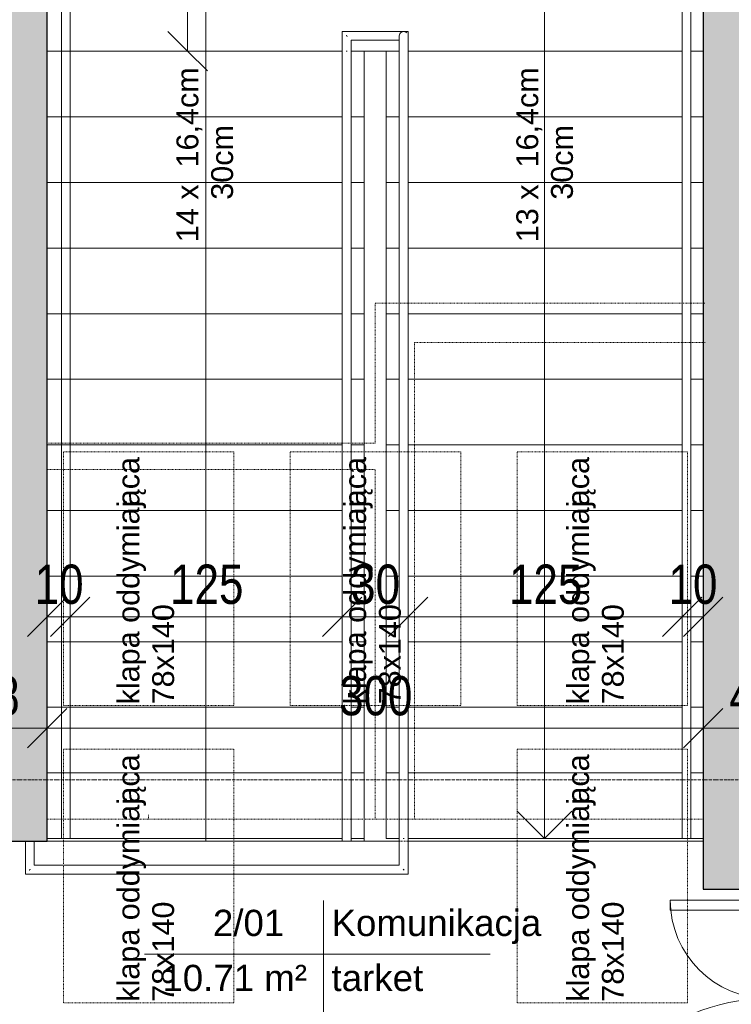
# Model space of a CAD drawing. Header units: centimetres. Extents: x 14827 to 20103, y -10807 to -8443.
# Tile 12 of 21: x 16482 to 16808, y -9471 to -9021. Entities that reach past the tile are written whole.
import ezdxf

# ---------------------------------------------------------------- set-up
doc = ezdxf.new("R2010")
doc.units = ezdxf.units.CM
for name, pattern in [('Aligning Line 1_8_', [0.635, 0.3175, -0.3175]), ('Kreska', [0.635, 0.3175, -0.3175]), ('Linia siatki', [0.9925, 0.47, -0.2175, 0.0875, -0.2175]), ('Ponad', [0.396875, 0.238125, -0.15875])]:
    doc.linetypes.add(name, pattern=pattern)
for name, color, linetype, lineweight in [('A-ANNO-DIMS', 211, 'Continuous', 9), ('A-ANNO-DIMS-100', 211, 'Continuous', 9), ('A-AREA', 32, 'Continuous', 9), ('A-AREA-IDEN', 2, 'Continuous', 9), ('A-DETL', 90, 'Continuous', 9), ('A-DETL-HDLN', 90, 'Kreska', 9), ('A-DETL-THIN', 151, 'Continuous', 9), ('A-DOOR', 31, 'Continuous', 9), ('A-DOOR-FRAM', 31, 'Continuous', 18), ('A-FLOR', 192, 'Continuous', 9), ('A-FLOR-HRAL', 11, 'Continuous', 9), ('A-WALL', 113, 'Continuous', 9), ('A-WALL-PATT', 111, 'Continuous', 25), ('G-ANNO-TEXT', 231, 'Continuous', 9), ('S-GRID', 1, 'Continuous', 9), ('S-STRS', 31, 'Continuous', 9), ('S-STRS-ANNO', 31, 'Continuous', 9)]:
    doc.layers.add(name, color=color, linetype=linetype, lineweight=lineweight)
doc.styles.add('Arial_1', font='arial.ttf', dxfattribs={"height": 12})
doc.styles.add('Arial_2', font='arial.ttf', dxfattribs={"width": 0.8, "height": 18})
doc.styles.add('Arial_3', font='arial.ttf', dxfattribs={"height": 10})
doc.dimstyles.new('Przekątna_-_1_8_mm_Arial', dxfattribs={"dimscale": 30.48, "dimtxt": 18.364669, "dimasz": 0.590551, "dimexe": 0.328084, "dimexo": 0.0625, "dimgap": 0.016404, "dimtad": 1, "dimdec": 0, "dimdsep": 46, "dimtxsty": 'Arial_2', "dimblk1": 'OBLIQUE', "dimblk2": 'OBLIQUE', "dimsah": 1, "dimcen": 0.09, "dimazin": 0, "dimtfac": 1, "dimtdec": 4, "dimtix": 1, "dimtmove": 0, "dimatfit": 3, "dimfxl": 0.328084, "dimfxlon": 1, "dimtvp": 1, "dimtolj": 1, "dimtzin": 0, "dimarcsym": 2})

# ---------------------------------------------------------------- blocks, each defined once
blk = doc.blocks.new('Drzwi-korytarz-niesymetryczne-wpuszczane - 1350 x 2000mm-591046-6_Poziom posadzka II pietra')
at = {"layer": 'A-DOOR', "lineweight": 18}
for p, q in [((-67.5, -6.365), (-67.5, 83.635)), ((-67.5, 83.635), (-63, 83.635)), ((-63, 83.635), (-63, -6.365)), ((67.5, 38.635), (63, 38.635)), ((63, 38.635), (63, -6.365)), ((67.5, -6.365), (67.5, 38.635)), ((-63, -6.365), (-67.5, -6.365)), ((63, -6.365), (67.5, -6.365))]:
    blk.add_line(p, q, dxfattribs=at)
at = {"layer": 'A-DOOR'}
for centre, radius, start, end in [((-67.5, -6.365), 90, 0, 90), ((67.5, -6.365), 45, 90, 180)]:
    blk.add_arc(centre, radius, start, end, dxfattribs=at)
at = {"layer": 'A-DOOR-FRAM'}
for p, q in [((-67.5, -6.365), (-72.5, -6.365)), ((-72.5, -6.365), (-72.5, -21.365)), ((-67.5, -11.34125), (-67.5, -6.365)), ((67.5, -6.365), (67.5, -11.34125)), ((72.5, -6.365), (67.5, -6.365)), ((72.5, -21.365), (72.5, -6.365)), ((-65.9125, -11.34125), (-67.5, -11.34125)), ((-65.9125, -16.44375), (-65.9125, -11.34125)), ((67.5, -11.34125), (65.9125, -11.34125)), ((65.9125, -11.34125), (65.9125, -16.44375)), ((-67.5, -21.365), (-67.5, -16.44375)), ((-67.5, -16.44375), (-65.9125, -16.44375)), ((65.9125, -16.44375), (67.5, -16.44375)), ((67.5, -16.44375), (67.5, -21.365)), ((-72.5, -21.365), (-67.5, -21.365)), ((67.5, -21.365), (72.5, -21.365))]:
    blk.add_line(p, q, dxfattribs=at)
blk = doc.blocks.new('Typ poręczy górnej - Górna poręcz_wewnętrzny_-702195-6_Poziom posadzka II pietra')
at = {"layer": 'A-FLOR-HRAL'}
for p, q in [((16657.66, -9026.43), (16629.58, -9026.43)), ((16629.58, -9026.43), (16629.58, -9034.96)), ((16655.66, -9028.43), (16655.66, -9395.98)), ((16659.66, -9395.98), (16659.66, -9028.43)), ((16633.58, -9030.43), (16655.66, -9030.43)), ((16633.58, -9034.96), (16633.58, -9030.43)), ((16629.58, -9034.96), (16629.58, -9396.71)), ((16633.58, -9396.71), (16633.58, -9034.96)), ((16484.58, -9396.71), (16484.58, -9411.75)), ((16488.58, -9407.75), (16488.58, -9396.71)), ((16655.66, -9395.98), (16655.66, -9407.75)), ((16659.66, -9411.75), (16659.66, -9395.98)), ((16655.66, -9407.75), (16488.58, -9407.75)), ((16484.58, -9411.75), (16659.66, -9411.75))]:
    blk.add_line(p, q, dxfattribs=at)
at = {"layer": 'A-FLOR-HRAL', "flags": 128}
for points in [[(16657.66, -9026.43), (16657.14, -9026.5), (16656.66, -9026.7), (16656.25, -9027.02), (16655.93, -9027.43), (16655.73, -9027.92), (16655.66, -9028.43)], [(16655.66, -9028.43), (16655.73, -9027.92), (16655.93, -9027.43), (16656.25, -9027.02), (16656.66, -9026.7), (16657.14, -9026.5), (16657.66, -9026.43), (16658.18, -9026.5), (16658.66, -9026.7), (16659.08, -9027.02)], [(16659.08, -9027.02), (16658.66, -9026.7), (16658.18, -9026.5), (16657.66, -9026.43)]]:
    blk.add_lwpolyline(points, dxfattribs=at)
at = {"layer": 'A-FLOR-HRAL'}
for points, knots in [([(16631.35, -9028.2), (16631.38, -9028.23), (16631.46, -9028.31), (16631.58, -9028.43), (16631.7, -9028.55), (16631.78, -9028.63), (16631.82, -9028.67)], [-0.53727163, -0.53727163, -0.53727163, -0.53727163, -0.52083333, -0.5, -0.47916667, -0.46272837, -0.46272837, -0.46272837, -0.46272837]), ([(16486.82, -9409.52), (16486.78, -9409.56), (16486.7, -9409.63), (16486.58, -9409.75), (16486.46, -9409.88), (16486.38, -9409.95), (16486.35, -9409.99)], [0.46272837, 0.46272837, 0.46272837, 0.46272837, 0.47916667, 0.5, 0.52083333, 0.53727163, 0.53727163, 0.53727163, 0.53727163]), ([(16657.43, -9409.52), (16657.46, -9409.56), (16657.54, -9409.63), (16657.66, -9409.75), (16657.78, -9409.88), (16657.86, -9409.95), (16657.9, -9409.99)], [0.46272837, 0.46272837, 0.46272837, 0.46272837, 0.47916667, 0.5, 0.52083333, 0.53727163, 0.53727163, 0.53727163, 0.53727163])]:
    blk.add_open_spline(points, degree=3, knots=knots, dxfattribs=at)
for points in [[(16631.79, -9035.47), (16631.72, -9035.47), (16631.58, -9035.47), (16631.45, -9035.47), (16631.38, -9035.47)], [(16657.46, -9395.48), (16657.53, -9395.47), (16657.66, -9395.47), (16657.8, -9395.47), (16657.87, -9395.48)]]:
    blk.add_open_spline(points, degree=3, dxfattribs=at)
blk = doc.blocks.new('Typ poręczy górnej - Górna poręcz_wewnętrzny_-V4-6_Poziom posadzka II pietra')
at = {"layer": 'A-FLOR-HRAL'}
for p, q in [((16629.58, -9026.43), (16659.66, -9026.43)), ((16629.58, -9035.47), (16629.58, -9026.43)), ((16659.66, -9026.43), (16659.66, -9395.47)), ((16633.58, -9030.43), (16655.66, -9030.43)), ((16633.58, -9035.47), (16633.58, -9030.43)), ((16655.66, -9030.43), (16655.66, -9395.47)), ((16629.58, -9396.71), (16629.58, -9035.47)), ((16633.58, -9396.71), (16633.58, -9035.47)), ((16484.58, -9411.75), (16484.58, -9396.71)), ((16488.58, -9407.75), (16488.58, -9396.71)), ((16655.66, -9395.47), (16655.66, -9407.75)), ((16659.66, -9395.47), (16659.66, -9411.75)), ((16655.66, -9407.75), (16488.58, -9407.75)), ((16659.66, -9411.75), (16484.58, -9411.75))]:
    blk.add_line(p, q, dxfattribs=at)
blk = doc.blocks.new('Typ poręczy górnej - Górna poręcz_wewnętrzny_-712690-6_Poziom posadzka II pietra')
at = {"layer": 'A-FLOR-HRAL'}
for p, q in [((16785.08, -9005.47), (16785.08, -9036.43)), ((16789.08, -9036.43), (16789.08, -9005.47)), ((16785.08, -9036.43), (16785.08, -9395.47)), ((16789.08, -9395.47), (16789.08, -9036.43))]:
    blk.add_line(p, q, dxfattribs=at)
at = {"layer": 'A-FLOR-HRAL', "flags": 128}
for points in [[(16786.88, -9005.47), (16787.08, -9005.47), (16787.29, -9005.47)], [(16787.29, -9395.47), (16787.08, -9395.47), (16786.88, -9395.47)]]:
    blk.add_lwpolyline(points, dxfattribs=at)
blk = doc.blocks.new('Typ poręczy górnej - Górna poręcz_wewnętrzny_-V5-6_Poziom posadzka II pietra')
at = {"layer": 'A-FLOR-HRAL'}
for p, q in [((16789.08, -9005.47), (16785.08, -9005.47)), ((16785.08, -9005.47), (16785.08, -9395.47)), ((16789.08, -9005.47), (16789.08, -9395.47)), ((16789.08, -9395.47), (16785.08, -9395.47))]:
    blk.add_line(p, q, dxfattribs=at)
blk = doc.blocks.new('Etyk_pom_1_mala - Etyk_pom_1_mala-219433-6_Poziom posadzka II pietra')
at = {"layer": 'A-AREA-IDEN'}
for p, q in [((-0.0958, 0.1444), (-0.0958, -0.3781)), ((-0.9154, -0.1015), (0.6661, -0.1015))]:
    blk.add_line(p, q, dxfattribs=at)
blk = doc.blocks.new('DIMBLOCK159-6_Poziom posadzka II pietra')
at = {"layer": 'A-ANNO-DIMS-100'}
for p, q in [((16446.62, -9345.03), (16446.62, -9335.03)), ((16494.62, -9345.03), (16494.62, -9335.03)), ((16446.62, -9345.03), (16455.62, -9336.03)), ((16494.62, -9345.03), (16503.62, -9336.03)), ((16446.62, -9345.03), (16437.62, -9354.03)), ((16446.62, -9345.03), (16494.62, -9345.03)), ((16446.62, -9345.03), (16446.62, -9355.03)), ((16494.62, -9345.03), (16485.62, -9354.03)), ((16494.62, -9345.03), (16494.62, -9355.03))]:
    blk.add_line(p, q, dxfattribs=at)
at = {"layer": 'A-ANNO-DIMS-100', "color": 0, "insert": (16459.6, -9321.16), "char_height": 18, "width": 26.4451, "attachment_point": 1, "line_spacing_factor": 0.941778, "style": 'Arial_2'}
blk.add_mtext('48', dxfattribs=at)
blk = doc.blocks.new('_Oblique')
at = {"color": 0, "linetype": 'ByBlock', "lineweight": -2}
blk.add_line((-0.5, -0.5), (0.5, 0.5), dxfattribs=at)
blk = doc.blocks.new('DIMBLOCK160-6_Poziom posadzka II pietra')
at = {"layer": 'A-ANNO-DIMS-100'}
for p, q in [((16494.62, -9345.03), (16494.62, -9335.03)), ((16794.62, -9345.03), (16794.62, -9335.03)), ((16494.62, -9345.03), (16503.62, -9336.03)), ((16794.62, -9345.03), (16803.62, -9336.03)), ((16494.62, -9345.03), (16485.62, -9354.03)), ((16494.62, -9345.03), (16794.62, -9345.03)), ((16494.62, -9345.03), (16494.62, -9355.03)), ((16794.62, -9345.03), (16785.62, -9354.03)), ((16794.62, -9345.03), (16794.62, -9355.03))]:
    blk.add_line(p, q, dxfattribs=at)
at = {"layer": 'A-ANNO-DIMS-100', "color": 0, "insert": (16628.09, -9321.16), "char_height": 18, "width": 39.6677, "attachment_point": 1, "line_spacing_factor": 0.941778, "style": 'Arial_2'}
blk.add_mtext('300', dxfattribs=at)
blk = doc.blocks.new('DIMBLOCK161-6_Poziom posadzka II pietra')
at = {"layer": 'A-ANNO-DIMS-100'}
for p, q in [((16794.62, -9345.03), (16794.62, -9335.03)), ((16840.62, -9345.03), (16840.62, -9335.03)), ((16794.62, -9345.03), (16803.62, -9336.03)), ((16840.62, -9345.03), (16849.62, -9336.03)), ((16794.62, -9345.03), (16785.62, -9354.03)), ((16794.62, -9345.03), (16840.62, -9345.03)), ((16794.62, -9345.03), (16794.62, -9355.03)), ((16840.62, -9345.03), (16831.62, -9354.03)), ((16840.62, -9345.03), (16840.62, -9355.03))]:
    blk.add_line(p, q, dxfattribs=at)
at = {"layer": 'A-ANNO-DIMS-100', "color": 0, "insert": (16806.6, -9321.16), "char_height": 18, "width": 26.4451, "attachment_point": 1, "line_spacing_factor": 0.941778, "style": 'Arial_2'}
blk.add_mtext('46', dxfattribs=at)
blk = doc.blocks.new('DIMBLOCK251-6_Poziom posadzka II pietra')
at = {"layer": 'A-ANNO-DIMS-100'}
for p, q in [((16558.83, -8875.47), (16549.83, -8866.47)), ((16558.83, -8875.47), (16548.83, -8875.47)), ((16558.83, -9035.47), (16558.83, -8875.47)), ((16558.83, -8875.47), (16567.83, -8884.47)), ((16558.83, -8875.47), (16568.83, -8875.47)), ((16558.83, -9035.47), (16549.83, -9026.47)), ((16558.83, -9035.47), (16548.83, -9035.47)), ((16558.83, -9035.47), (16567.83, -9044.47)), ((16558.83, -9035.47), (16568.83, -9035.47))]:
    blk.add_line(p, q, dxfattribs=at)
at = {"layer": 'A-ANNO-DIMS-100', "color": 0, "insert": (16534.96, -8972), "char_height": 18, "width": 39.6677, "attachment_point": 1, "rotation": 90, "line_spacing_factor": 0.941778, "style": 'Arial_2'}
blk.add_mtext('160', dxfattribs=at)
blk = doc.blocks.new('DIMBLOCK252-6_Poziom posadzka II pietra')
at = {"layer": 'A-ANNO-DIMS-100'}
for p, q in [((16494.62, -9294.06), (16494.62, -9284.06)), ((16494.62, -9294.06), (16503.62, -9285.06)), ((16505.08, -9294.06), (16505.08, -9284.06)), ((16505.08, -9294.06), (16514.08, -9285.06)), ((16494.62, -9294.06), (16485.62, -9303.06)), ((16494.62, -9294.06), (16505.08, -9294.06)), ((16494.62, -9294.06), (16494.62, -9304.06)), ((16505.08, -9294.06), (16496.08, -9303.06)), ((16505.08, -9294.06), (16505.08, -9304.06))]:
    blk.add_line(p, q, dxfattribs=at)
at = {"layer": 'A-ANNO-DIMS-100', "color": 0, "insert": (16488.83, -9270.19), "char_height": 18, "width": 26.4451, "attachment_point": 1, "line_spacing_factor": 0.941778, "style": 'Arial_2'}
blk.add_mtext('10', dxfattribs=at)
blk = doc.blocks.new('DIMBLOCK253-6_Poziom posadzka II pietra')
at = {"layer": 'A-ANNO-DIMS-100'}
for p, q in [((16505.08, -9294.06), (16505.08, -9284.06)), ((16505.08, -9294.06), (16514.08, -9285.06)), ((16629.58, -9294.06), (16629.58, -9284.06)), ((16629.58, -9294.06), (16638.58, -9285.06)), ((16505.08, -9294.06), (16496.08, -9303.06)), ((16505.08, -9294.06), (16629.58, -9294.06)), ((16505.08, -9294.06), (16505.08, -9304.06)), ((16629.58, -9294.06), (16620.58, -9303.06)), ((16629.58, -9294.06), (16629.58, -9304.06))]:
    blk.add_line(p, q, dxfattribs=at)
at = {"layer": 'A-ANNO-DIMS-100', "color": 0, "insert": (16550.8, -9270.19), "char_height": 18, "width": 39.6677, "attachment_point": 1, "line_spacing_factor": 0.941778, "style": 'Arial_2'}
blk.add_mtext('125', dxfattribs=at)
blk = doc.blocks.new('DIMBLOCK254-6_Poziom posadzka II pietra')
at = {"layer": 'A-ANNO-DIMS-100'}
for p, q in [((16629.58, -9294.06), (16629.58, -9284.06)), ((16629.58, -9294.06), (16638.58, -9285.06)), ((16659.66, -9294.06), (16659.66, -9284.06)), ((16659.66, -9294.06), (16668.66, -9285.06)), ((16629.58, -9294.06), (16620.58, -9303.06)), ((16629.58, -9294.06), (16659.66, -9294.06)), ((16629.58, -9294.06), (16629.58, -9304.06)), ((16659.66, -9294.06), (16650.66, -9303.06)), ((16659.66, -9294.06), (16659.66, -9304.06))]:
    blk.add_line(p, q, dxfattribs=at)
at = {"layer": 'A-ANNO-DIMS-100', "color": 0, "insert": (16633.6, -9270.19), "char_height": 18, "width": 26.4451, "attachment_point": 1, "line_spacing_factor": 0.941778, "style": 'Arial_2'}
blk.add_mtext('30', dxfattribs=at)
blk = doc.blocks.new('DIMBLOCK255-6_Poziom posadzka II pietra')
at = {"layer": 'A-ANNO-DIMS-100'}
for p, q in [((16659.66, -9294.06), (16659.66, -9284.06)), ((16659.66, -9294.06), (16668.66, -9285.06)), ((16785.08, -9294.06), (16785.08, -9284.06)), ((16785.08, -9294.06), (16794.08, -9285.06)), ((16659.66, -9294.06), (16650.66, -9303.06)), ((16659.66, -9294.06), (16785.08, -9294.06)), ((16659.66, -9294.06), (16659.66, -9304.06)), ((16785.08, -9294.06), (16776.08, -9303.06)), ((16785.08, -9294.06), (16785.08, -9304.06))]:
    blk.add_line(p, q, dxfattribs=at)
at = {"layer": 'A-ANNO-DIMS-100', "color": 0, "insert": (16705.84, -9270.19), "char_height": 18, "width": 39.6677, "attachment_point": 1, "line_spacing_factor": 0.941778, "style": 'Arial_2'}
blk.add_mtext('125', dxfattribs=at)
blk = doc.blocks.new('DIMBLOCK256-6_Poziom posadzka II pietra')
at = {"layer": 'A-ANNO-DIMS-100'}
for p, q in [((16785.08, -9294.06), (16785.08, -9284.06)), ((16785.08, -9294.06), (16794.08, -9285.06)), ((16794.62, -9294.06), (16794.62, -9284.06)), ((16794.62, -9294.06), (16803.62, -9285.06)), ((16785.08, -9294.06), (16776.08, -9303.06)), ((16785.08, -9294.06), (16794.62, -9294.06)), ((16785.08, -9294.06), (16785.08, -9304.06)), ((16794.62, -9294.06), (16785.62, -9303.06)), ((16794.62, -9294.06), (16794.62, -9304.06))]:
    blk.add_line(p, q, dxfattribs=at)
at = {"layer": 'A-ANNO-DIMS-100', "color": 0, "insert": (16778.83, -9270.19), "char_height": 18, "width": 26.4451, "attachment_point": 1, "line_spacing_factor": 0.941778, "style": 'Arial_2'}
blk.add_mtext('10', dxfattribs=at)

msp = doc.modelspace()

# ---------------------------------------------------------------- hatches: boundary and pattern name
at = {"layer": 'A-WALL-PATT', "lineweight": 9}
h = msp.add_hatch(color=256, dxfattribs=at)
h.paths.add_polyline_path([(16794.62, -10352.71), (16840.62, -10352.71), (16840.62, -9563.71), (16794.62, -9563.71), (16794.62, -10350.71)])
h.paths.add_polyline_path([(16794.62, -9418.71), (16840.62, -9418.71), (16840.62, -8812.71), (16794.62, -8812.71), (16794.62, -9364.86)])
msp.add_hatch(color=256, dxfattribs=at).paths.add_polyline_path([(16483.27, -9396.71), (16494.62, -9396.71), (16494.62, -8875.71), (16446.62, -8875.71), (16446.62, -9396.71)])

# ---------------------------------------------------------------- linework, layer by layer
at = {"layer": 'A-AREA'}
for p, q in [((16655.66, -9396.71), (16494.62, -9396.71)), ((16794.62, -9396.71), (16659.66, -9396.71))]:
    msp.add_line(p, q, dxfattribs=at)
at = {"layer": 'A-DETL', "linetype": 'Aligning Line 1_8_'}
for p, q in [((16502.02, -9218.64), (16580.02, -9218.64)), ((16502.02, -9334.64), (16502.02, -9218.64)), ((16580.02, -9218.64), (16580.02, -9334.64)), ((16605.77, -9218.64), (16683.77, -9218.64)), ((16605.77, -9334.64), (16605.77, -9218.64)), ((16683.77, -9218.64), (16683.77, -9334.64)), ((16709.52, -9218.64), (16787.52, -9218.64)), ((16709.52, -9334.64), (16709.52, -9218.64)), ((16787.52, -9218.64), (16787.52, -9334.64)), ((16580.02, -9334.64), (16502.02, -9334.64)), ((16683.77, -9334.64), (16605.77, -9334.64)), ((16787.52, -9334.64), (16709.52, -9334.64)), ((16502.02, -9354.64), (16580.02, -9354.64)), ((16502.02, -9470.64), (16502.02, -9354.64)), ((16580.02, -9354.64), (16580.02, -9470.64)), ((16709.52, -9354.64), (16787.52, -9354.64)), ((16709.52, -9470.64), (16709.52, -9354.64)), ((16787.52, -9354.64), (16787.52, -9470.64)), ((16580.02, -9470.64), (16502.02, -9470.64)), ((16787.52, -9470.64), (16709.52, -9470.64))]:
    msp.add_line(p, q, dxfattribs=at)
at = {"layer": 'A-DETL-HDLN'}
for p, q in [((16644.62, -9150.71), (16795.62, -9150.71)), ((16644.62, -9214.71), (16644.62, -9150.71)), ((16662.62, -9168.71), (16662.62, -9386.71)), ((16662.62, -9168.71), (16795.62, -9168.71)), ((16644.62, -9214.71), (16495.16, -9214.71)), ((16494.62, -9226.71), (16644.62, -9226.71)), ((16644.62, -9386.71), (16644.62, -9226.71)), ((16794.62, -9386.71), (16494.62, -9386.71)), ((16540.87, -9386.71), (16540.87, -9384.71)), ((16494.62, -9396.71), (16794.62, -9396.71))]:
    msp.add_line(p, q, dxfattribs=at)
at = {"layer": 'A-DETL-THIN'}
for p, q in [((16501.08, -9395.47), (16501.08, -9005.47)), ((16505.08, -9005.47), (16505.08, -9395.47)), ((16505.08, -9395.47), (16501.08, -9395.47))]:
    msp.add_line(p, q, dxfattribs=at)
at = {"layer": 'A-FLOR'}
for p, q in [((16655.66, -9396.71), (16494.62, -9396.71)), ((16794.62, -9396.71), (16659.66, -9396.71))]:
    msp.add_line(p, q, dxfattribs=at)
at = {"layer": 'A-WALL', "lineweight": 25}
for p, q in [((16494.62, -9396.71), (16494.62, -8875.71)), ((16794.62, -8875.71), (16794.62, -9418.71)), ((16446.62, -9396.71), (16494.62, -9396.71)), ((16794.62, -9418.71), (16824.62, -9418.71))]:
    msp.add_line(p, q, dxfattribs=at)
at = {"layer": 'S-GRID', "linetype": 'Linia siatki'}
msp.add_line((14827.42, -9368.71), (18350.45, -9368.71), dxfattribs=at)
at = {"layer": 'S-STRS'}
for p, q in [((16494.62, -9035.47), (16629.58, -9035.47)), ((16633.58, -9035.47), (16639.62, -9035.47)), ((16639.62, -9035.47), (16649.62, -9035.47)), ((16639.62, -9065.47), (16639.62, -9035.47)), ((16655.66, -9035.47), (16649.62, -9035.47)), ((16649.62, -9035.47), (16649.62, -9065.47)), ((16785.08, -9035.47), (16659.66, -9035.47)), ((16794.62, -9035.47), (16789.08, -9035.47)), ((16494.62, -9065.47), (16629.58, -9065.47)), ((16633.58, -9065.47), (16639.62, -9065.47)), ((16639.62, -9095.47), (16639.62, -9065.47)), ((16649.62, -9065.47), (16649.62, -9095.47)), ((16655.66, -9065.47), (16649.62, -9065.47)), ((16785.08, -9065.47), (16659.66, -9065.47)), ((16794.62, -9065.47), (16789.08, -9065.47)), ((16494.62, -9095.47), (16629.58, -9095.47)), ((16633.58, -9095.47), (16639.62, -9095.47)), ((16639.62, -9125.47), (16639.62, -9095.47)), ((16649.62, -9095.47), (16649.62, -9125.47)), ((16655.66, -9095.47), (16649.62, -9095.47)), ((16785.08, -9095.47), (16659.66, -9095.47)), ((16794.62, -9095.47), (16789.08, -9095.47)), ((16494.62, -9125.47), (16629.58, -9125.47)), ((16633.58, -9125.47), (16639.62, -9125.47)), ((16639.62, -9155.47), (16639.62, -9125.47)), ((16649.62, -9125.47), (16649.62, -9155.47)), ((16655.66, -9125.47), (16649.62, -9125.47)), ((16785.08, -9125.47), (16659.66, -9125.47)), ((16794.62, -9125.47), (16789.08, -9125.47)), ((16494.62, -9155.47), (16629.58, -9155.47)), ((16633.58, -9155.47), (16639.62, -9155.47)), ((16639.62, -9185.47), (16639.62, -9155.47)), ((16649.62, -9155.47), (16649.62, -9185.47)), ((16655.66, -9155.47), (16649.62, -9155.47)), ((16785.08, -9155.47), (16659.66, -9155.47)), ((16794.62, -9155.47), (16789.08, -9155.47)), ((16494.62, -9185.47), (16629.58, -9185.47)), ((16633.58, -9185.47), (16639.62, -9185.47)), ((16639.62, -9215.47), (16639.62, -9185.47)), ((16649.62, -9185.47), (16649.62, -9215.47)), ((16655.66, -9185.47), (16649.62, -9185.47)), ((16785.08, -9185.47), (16659.66, -9185.47)), ((16794.62, -9185.47), (16789.08, -9185.47)), ((16494.62, -9215.47), (16629.58, -9215.47)), ((16633.58, -9215.47), (16639.62, -9215.47)), ((16639.62, -9245.47), (16639.62, -9215.47)), ((16649.62, -9215.47), (16649.62, -9245.47)), ((16655.66, -9215.47), (16649.62, -9215.47)), ((16785.08, -9215.47), (16659.66, -9215.47)), ((16794.62, -9215.47), (16789.08, -9215.47)), ((16494.62, -9245.47), (16629.58, -9245.47)), ((16633.58, -9245.47), (16639.62, -9245.47)), ((16639.62, -9275.47), (16639.62, -9245.47)), ((16649.62, -9245.47), (16649.62, -9275.47)), ((16655.66, -9245.47), (16649.62, -9245.47)), ((16785.08, -9245.47), (16659.66, -9245.47)), ((16794.62, -9245.47), (16789.08, -9245.47)), ((16494.62, -9275.47), (16629.58, -9275.47)), ((16633.58, -9275.47), (16639.62, -9275.47)), ((16639.62, -9305.47), (16639.62, -9275.47)), ((16649.62, -9275.47), (16649.62, -9305.47)), ((16655.66, -9275.47), (16649.62, -9275.47)), ((16785.08, -9275.47), (16659.66, -9275.47)), ((16794.62, -9275.47), (16789.08, -9275.47)), ((16494.62, -9305.47), (16629.58, -9305.47)), ((16633.58, -9305.47), (16639.62, -9305.47)), ((16639.62, -9335.47), (16639.62, -9305.47)), ((16649.62, -9305.47), (16649.62, -9335.47)), ((16655.66, -9305.47), (16649.62, -9305.47)), ((16785.08, -9305.47), (16659.66, -9305.47)), ((16794.62, -9305.47), (16789.08, -9305.47)), ((16494.62, -9335.47), (16629.58, -9335.47)), ((16633.58, -9335.47), (16639.62, -9335.47)), ((16639.62, -9365.47), (16639.62, -9335.47)), ((16649.62, -9335.47), (16649.62, -9365.47)), ((16655.66, -9335.47), (16649.62, -9335.47)), ((16785.08, -9335.47), (16659.66, -9335.47)), ((16794.62, -9335.47), (16789.08, -9335.47)), ((16494.62, -9365.47), (16629.58, -9365.47)), ((16633.58, -9365.47), (16639.62, -9365.47)), ((16639.62, -9395.47), (16639.62, -9365.47)), ((16649.62, -9365.47), (16649.62, -9395.47)), ((16655.66, -9365.47), (16649.62, -9365.47)), ((16785.08, -9365.47), (16659.66, -9365.47)), ((16794.62, -9365.47), (16789.08, -9365.47)), ((16494.62, -9395.47), (16629.58, -9395.47)), ((16633.58, -9395.47), (16639.62, -9395.47)), ((16639.62, -9396.71), (16639.62, -9395.47)), ((16655.66, -9395.47), (16649.62, -9395.47)), ((16785.08, -9395.47), (16659.66, -9395.47)), ((16794.62, -9395.47), (16789.08, -9395.47))]:
    msp.add_line(p, q, dxfattribs=at)
at = {"layer": 'S-STRS', "linetype": 'Ponad'}
for p, q in [((16494.62, -9035.47), (16629.58, -9035.47)), ((16633.58, -9035.47), (16639.62, -9035.47)), ((16655.66, -9035.47), (16649.62, -9035.47)), ((16785.08, -9035.47), (16659.66, -9035.47)), ((16794.62, -9035.47), (16789.08, -9035.47)), ((16494.62, -9065.47), (16629.58, -9065.47)), ((16633.58, -9065.47), (16639.62, -9065.47)), ((16655.66, -9065.47), (16649.62, -9065.47)), ((16785.08, -9065.47), (16659.66, -9065.47)), ((16794.62, -9065.47), (16789.08, -9065.47)), ((16494.62, -9095.47), (16629.58, -9095.47)), ((16633.58, -9095.47), (16639.62, -9095.47)), ((16655.66, -9095.47), (16649.62, -9095.47)), ((16785.08, -9095.47), (16659.66, -9095.47)), ((16794.62, -9095.47), (16789.08, -9095.47)), ((16494.62, -9125.47), (16629.58, -9125.47)), ((16633.58, -9125.47), (16639.62, -9125.47)), ((16655.66, -9125.47), (16649.62, -9125.47)), ((16785.08, -9125.47), (16659.66, -9125.47)), ((16794.62, -9125.47), (16789.08, -9125.47)), ((16494.62, -9155.47), (16629.58, -9155.47)), ((16633.58, -9155.47), (16639.62, -9155.47)), ((16655.66, -9155.47), (16649.62, -9155.47)), ((16785.08, -9155.47), (16659.66, -9155.47)), ((16794.62, -9155.47), (16789.08, -9155.47)), ((16494.62, -9185.47), (16629.58, -9185.47)), ((16633.58, -9185.47), (16639.62, -9185.47)), ((16655.66, -9185.47), (16649.62, -9185.47)), ((16785.08, -9185.47), (16659.66, -9185.47)), ((16794.62, -9185.47), (16789.08, -9185.47)), ((16494.62, -9215.47), (16629.58, -9215.47)), ((16633.58, -9215.47), (16639.62, -9215.47)), ((16655.66, -9215.47), (16649.62, -9215.47)), ((16785.08, -9215.47), (16659.66, -9215.47)), ((16794.62, -9215.47), (16789.08, -9215.47)), ((16494.62, -9245.47), (16629.58, -9245.47)), ((16633.58, -9245.47), (16639.62, -9245.47)), ((16655.66, -9245.47), (16649.62, -9245.47)), ((16785.08, -9245.47), (16659.66, -9245.47)), ((16794.62, -9245.47), (16789.08, -9245.47)), ((16494.62, -9275.47), (16629.58, -9275.47)), ((16633.58, -9275.47), (16639.62, -9275.47)), ((16655.66, -9275.47), (16649.62, -9275.47)), ((16785.08, -9275.47), (16659.66, -9275.47)), ((16794.62, -9275.47), (16789.08, -9275.47)), ((16494.62, -9305.47), (16629.58, -9305.47)), ((16633.58, -9305.47), (16639.62, -9305.47)), ((16655.66, -9305.47), (16649.62, -9305.47)), ((16785.08, -9305.47), (16659.66, -9305.47)), ((16794.62, -9305.47), (16789.08, -9305.47)), ((16494.62, -9335.47), (16629.58, -9335.47)), ((16633.58, -9335.47), (16639.62, -9335.47)), ((16655.66, -9335.47), (16649.62, -9335.47)), ((16785.08, -9335.47), (16659.66, -9335.47)), ((16794.62, -9335.47), (16789.08, -9335.47)), ((16494.62, -9365.47), (16629.58, -9365.47)), ((16633.58, -9365.47), (16639.62, -9365.47)), ((16655.66, -9365.47), (16649.62, -9365.47)), ((16785.08, -9365.47), (16659.66, -9365.47)), ((16794.62, -9365.47), (16789.08, -9365.47)), ((16494.62, -9395.47), (16629.58, -9395.47)), ((16633.58, -9395.47), (16639.62, -9395.47))]:
    msp.add_line(p, q, dxfattribs=at)
at = {"layer": 'S-STRS-ANNO'}
for p, q in [((16567.12, -9035.47), (16567.12, -8955.47)), ((16722.12, -8955.47), (16722.12, -9035.47)), ((16567.12, -9065.47), (16567.12, -9035.47)), ((16722.12, -9035.47), (16722.12, -9065.47)), ((16567.12, -9095.47), (16567.12, -9065.47)), ((16722.12, -9065.47), (16722.12, -9095.47)), ((16567.12, -9125.47), (16567.12, -9095.47)), ((16722.12, -9095.47), (16722.12, -9125.47)), ((16567.12, -9155.47), (16567.12, -9125.47)), ((16722.12, -9125.47), (16722.12, -9155.47)), ((16567.12, -9185.47), (16567.12, -9155.47)), ((16722.12, -9155.47), (16722.12, -9185.47)), ((16567.12, -9215.47), (16567.12, -9185.47)), ((16722.12, -9185.47), (16722.12, -9215.47)), ((16567.12, -9245.47), (16567.12, -9215.47)), ((16722.12, -9215.47), (16722.12, -9245.47)), ((16567.12, -9275.47), (16567.12, -9245.47)), ((16722.12, -9245.47), (16722.12, -9275.47)), ((16567.12, -9305.47), (16567.12, -9275.47)), ((16722.12, -9275.47), (16722.12, -9305.47)), ((16567.12, -9335.47), (16567.12, -9305.47)), ((16722.12, -9305.47), (16722.12, -9335.47)), ((16567.12, -9365.47), (16567.12, -9335.47)), ((16722.12, -9335.47), (16722.12, -9365.47)), ((16567.12, -9395.47), (16567.12, -9365.47)), ((16722.12, -9365.47), (16722.12, -9395.47)), ((16722.12, -9395.47), (16709.62, -9382.97)), ((16722.12, -9395.47), (16734.62, -9382.97)), ((16567.12, -9396.71), (16567.12, -9395.47))]:
    msp.add_line(p, q, dxfattribs=at)

# ---------------------------------------------------------------- block references
at = {"layer": 'A-AREA-IDEN', "xscale": 99.99999999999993, "yscale": 99.99999999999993, "zscale": 99.99999999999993}
msp.add_blockref('Etyk_pom_1_mala - Etyk_pom_1_mala-219433-6_Poziom posadzka II pietra', (16630.58, -9438.26), dxfattribs=at)
at = {"layer": 'A-DOOR', "rotation": 89.99999999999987}
msp.add_blockref('Drzwi-korytarz-niesymetryczne-wpuszczane - 1350 x 2000mm-591046-6_Poziom posadzka II pietra', (16818.26, -9491.21), dxfattribs=at)
at = {"layer": 'A-FLOR-HRAL'}
for name in ['Typ poręczy górnej - Górna poręcz_wewnętrzny_-712690-6_Poziom posadzka II pietra', 'Typ poręczy górnej - Górna poręcz_wewnętrzny_-V5-6_Poziom posadzka II pietra', 'Typ poręczy górnej - Górna poręcz_wewnętrzny_-702195-6_Poziom posadzka II pietra', 'Typ poręczy górnej - Górna poręcz_wewnętrzny_-V4-6_Poziom posadzka II pietra']:
    msp.add_blockref(name, (0, 0), dxfattribs=at)

# ---------------------------------------------------------------- texts
at = {"layer": 'A-AREA-IDEN', "char_height": 12, "attachment_point": 1, "style": 'Arial_1'}
for s, insert, width in [('2/01', (16570.39, -9428.09), 42.4894), ('Komunikacja', (16624.67, -9428.09), 124.2616), ('10.71 m²', (16547.26, -9453.26), 85.7806), ('tarket', (16624.67, -9453.26), 55.3164)]:
    msp.add_mtext(s, dxfattribs=dict(at, insert=insert, width=width))
at = {"layer": 'G-ANNO-TEXT', "color": 7, "char_height": 10, "attachment_point": 1, "rotation": 90, "style": 'Arial_3'}
for s, insert, width in [('14 x  16,4cm', (16553.71, -9122.76), 97.0042), ('13 x  16,4cm', (16709.21, -9122.76), 97.0042), ('     30cm', (16569.58, -9122.76), 64.9367), ('     30cm', (16725.08, -9122.76), 64.9367), ('ąca ', (16526.73, -9243.53), 32.8692), ('ąca ', (16630.48, -9243.53), 32.8692), ('ąca ', (16732.48, -9243.53), 32.8692), ('klapa oddymiaj', (16526.73, -9334.15), 109.8312), ('klapa oddymiaj', (16630.48, -9334.15), 109.8312), ('klapa oddymiaj', (16732.48, -9334.15), 109.8312), ('78x140', (16542.6, -9334.15), 56.1181), ('78x140', (16646.35, -9334.15), 56.1181), ('78x140', (16748.35, -9334.15), 56.1181), ('ąca ', (16526.73, -9379.53), 32.8692), ('ąca ', (16732.48, -9379.53), 32.8692), ('klapa oddymiaj', (16526.73, -9470.15), 109.8312), ('klapa oddymiaj', (16732.48, -9470.15), 109.8312), ('78x140', (16542.6, -9470.15), 56.1181), ('78x140', (16748.35, -9470.15), 56.1181)]:
    msp.add_mtext(s, dxfattribs=dict(at, insert=insert, width=width))

# ---------------------------------------------------------------- dimensions: what is measured, and where the dimension line sits
at = {"layer": 'A-ANNO-DIMS'}
dim = msp.add_linear_dim(base=(16558.83, -8875.47), p1=(16548.83, -9035.47), p2=(16548.83, -8875.47), angle=90, dimstyle='Przekątna_-_1_8_mm_Arial', override={"dimpost": '<>', "dimfxl": 160}, dxfattribs=at)
dim.commit()
dim.dimension.update_dxf_attribs({"geometry": 'DIMBLOCK251-6_Poziom posadzka II pietra', "text_midpoint": (16549.14, -8955.47)})
for base, p1, p2, override, picture, middle in [((16505.08, -9294.06), (16494.62, -9284.06), (16505.08, -9284.06), {"dimpost": '<>', "dimfxl": 10.46}, 'DIMBLOCK252-6_Poziom posadzka II pietra', (16499.85, -9284.37)), ((16629.58255481, -9294.06200678), (16505.08255481, -9284.06200678), (16629.58255481, -9284.06200678), {"dimpost": '<>', "dimfxl": 124.5}, 'DIMBLOCK253-6_Poziom posadzka II pietra', (16567.33255481, -9284.37169295)), ((16659.66, -9294.06), (16629.58, -9284.06), (16659.66, -9284.06), {"dimpost": '<>', "dimfxl": 30.08}, 'DIMBLOCK254-6_Poziom posadzka II pietra', (16644.62, -9284.37)), ((16785.08, -9294.06), (16659.66, -9284.06), (16785.08, -9284.06), {"dimpost": '<>', "dimfxl": 125.42}, 'DIMBLOCK255-6_Poziom posadzka II pietra', (16722.37, -9284.37)), ((16794.62, -9294.06), (16785.08, -9284.06), (16794.62, -9284.06), {"dimpost": '<>', "dimfxl": 9.54}, 'DIMBLOCK256-6_Poziom posadzka II pietra', (16789.85, -9284.37)), ((16494.62, -9345.03), (16446.62, -9335.03), (16494.62, -9335.03), {"dimpost": '<>', "dimfxl": 48}, 'DIMBLOCK159-6_Poziom posadzka II pietra', (16470.62, -9335.34)), ((16794.62, -9345.03), (16494.62, -9335.03), (16794.62, -9335.03), {"dimpost": '<>', "dimfxl": 300}, 'DIMBLOCK160-6_Poziom posadzka II pietra', (16644.62, -9335.33)), ((16840.62, -9345.03), (16794.62, -9335.03), (16840.62, -9335.03), {"dimpost": '<>', "dimfxl": 46}, 'DIMBLOCK161-6_Poziom posadzka II pietra', (16817.62, -9335.34))]:
    dim = msp.add_linear_dim(base=base, p1=p1, p2=p2, dimstyle='Przekątna_-_1_8_mm_Arial', override=override, dxfattribs=at)
    dim.commit()
    dim.dimension.update_dxf_attribs({"geometry": picture, "text_midpoint": middle})

doc.saveas('drawing.dxf')
